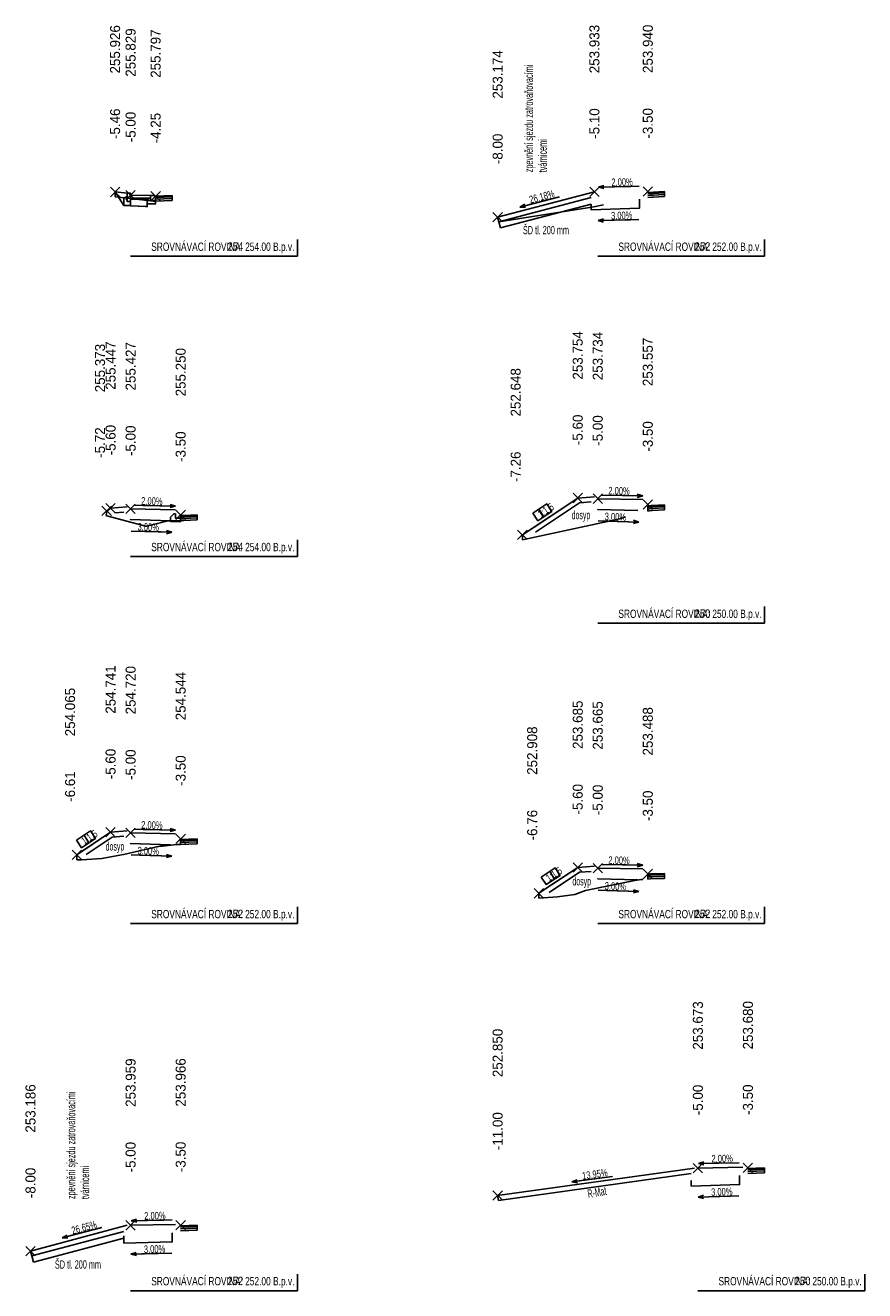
# Model space of a CAD drawing. Header units: millimetres. Extents: x -621311 to -621023, y -1175955 to -1175644.
# Tile 1 of 4: x -621311 to -621286, y -1175955 to -1175917. Entities that reach past the tile are written whole.
import ezdxf
from ezdxf.enums import TextEntityAlignment as Align

# ---------------------------------------------------------------- set-up
doc = ezdxf.new("R2010")
doc.units = ezdxf.units.MM
doc.linetypes.add('DASHED', pattern=[19.049999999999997, 12.7, -6.349999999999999])
for name, color, linetype in [('_PIS_obrubník', 2, 'Continuous'), ('_PIS_Popis', 4, 'Continuous'), ('_PIS_Původní teren', 252, 'DASHED'), ('_PIS_Srovnávací rovina popis', 2, 'Continuous'), ('_PIS_Těleso', 3, 'Continuous'), ('_PIS_Vozovka', 2, 'Continuous'), ('_PIS_Vozovkové souvrství', 6, 'Continuous'), ('PIS-descriptions', 4, 'Continuous')]:
    doc.layers.add(name, color=color, linetype=linetype)
doc.styles.add('ROMANS', font='wromans.shx')
doc.styles.add('STYLE1', font='wromans.shx', dxfattribs={"height": 1})
doc.styles.add('WROMANS', font='wromans.shx', dxfattribs={"height": 1.25})

# ---------------------------------------------------------------- blocks, each defined once
blk = doc.blocks.new('*U32')
for p, q in [((6.832124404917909e-14, 1.351496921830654e-15), (11.81848578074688, 3.149468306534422)), ((6.87e-14, 0), (9.403367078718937, 2.505871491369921)), ((6.87e-14, 0), (1.449692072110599, 0.8748340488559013)), ((6.832124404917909e-14, 1.351496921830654e-15), (1.449692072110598, 0.8748340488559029)), ((6.87e-14, 0), (1.692791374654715, -0.03740426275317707))]:
    blk.add_line(p, q)
at = {"style": 'ROMANS', "width": 0.75}
blk.add_attdef('2.00', text='', height=2.249999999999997, rotation=14.9875465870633, dxfattribs=at).set_placement((6.991058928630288, 1.41654405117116), align=Align.BOTTOM_CENTER)
blk = doc.blocks.new('*U34')
for p, q in [((6.87e-14, 0), (1.616311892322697, 0.5044577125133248)), ((6.87e-14, 1.4e-15), (1.616311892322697, 0.5044577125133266)), ((6.87e-14, 1.4e-15), (12.22848896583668, 0.2445697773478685)), ((6.87e-14, 0), (9.729585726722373, 0.1945917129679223)), ((6.87e-14, 0), (1.635189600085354, -0.4394276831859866))]:
    blk.add_line(p, q)
at = {"style": 'ROMANS', "width": 0.75}
blk.add_attdef('2.00', text='', height=2.249999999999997, rotation=1.211523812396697, dxfattribs=at).set_placement((7.127271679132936, -0.2889643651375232), align=Align.BOTTOM_CENTER)
blk = doc.blocks.new('*U35')
for p, q in [((-7.05e-14, 1.4e-15), (-12.22848896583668, 0.244569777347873)), ((-7.05e-14, 0), (-9.729585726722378, 0.1945917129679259)), ((-7.05e-14, 0), (-1.635189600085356, -0.4394276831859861)), ((-7.05e-14, 0), (-1.616311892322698, 0.5044577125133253)), ((-7.05e-14, 1.4e-15), (-1.616311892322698, 0.5044577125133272))]:
    blk.add_line(p, q)
at = {"style": 'ROMANS', "width": 0.75}
blk.add_attdef('2.00', text='', height=2.249999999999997, rotation=358.7884761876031, dxfattribs=at).set_placement((-7.12727167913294, -0.2889643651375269), align=Align.BOTTOM_CENTER)
blk = doc.blocks.new('*U37')
at = {"true_color": 0xffffff}
h = blk.add_hatch(dxfattribs=at)
h.set_pattern_fill('ANGLE', angle=32.54430651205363)
h.set_pattern_definition([(32.54430651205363, (1.078679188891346e-14, -3.695461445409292e-14), (-3.757592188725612, 5.88818528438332), [5.08, -1.905]), (122.5443065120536, (1.078679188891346e-14, -3.695461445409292e-14), (-5.88818528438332, -3.757592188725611), [5.08, -1.905])])
h.paths.add_polyline_path([(-0.5410827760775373, 4.039173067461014), (3.6191686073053, 6.812674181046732), (5.116859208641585, 4.56613843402), (0.9566078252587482, 1.792637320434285)])
at = {"layer": 'Defpoints'}
blk.add_line((6.869504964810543e-14, 0), (8.09712343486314, 5.398082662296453), dxfattribs=at)
blk.add_lwpolyline([(-0.5410827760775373, 4.039173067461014), (3.6191686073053, 6.812674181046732), (5.116859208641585, 4.56613843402), (0.9566078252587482, 1.792637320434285)], close=True, dxfattribs=at)
at = {"style": 'ROMANS', "width": 0.75}
blk.add_attdef('2.0', text='', height=2.25, rotation=33.75583033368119, dxfattribs=at).set_placement((4.303516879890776, 3.431658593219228), align=Align.BOTTOM_CENTER)
blk = doc.blocks.new('*U38')
at = {"layer": 'Defpoints'}
for p, q in [((-56.06371909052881, 17.84252843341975), (-53.23529196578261, 20.67095555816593)), ((-56.06371909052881, 20.67095555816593), (-53.23529196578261, 17.84252843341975)), ((-51.41421356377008, 16.8735249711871), (-48.58578643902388, 19.70195209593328)), ((-51.41421356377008, 19.70195209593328), (-48.58578643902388, 16.8735249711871)), ((-43.91421356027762, 16.55352496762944), (-41.08578643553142, 19.38195209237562)), ((-43.91421356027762, 19.38195209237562), (-41.08578643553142, 16.55352496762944)), ((0, 0), (3e-16, 5))]:
    blk.add_line(p, q, dxfattribs=at)
at = {"layer": 'Defpoints', "flags": 128}
blk.add_lwpolyline([(0, 3.1e-15), (-50, 6.1e-15)], dxfattribs=at)
at = {"layer": 'Defpoints', "style": 'ROMANS', "width": 0.85}
blk.add_attdef('ZÁKLAD', (-20.97734326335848, 1.681535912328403), '', height=2.5, dxfattribs=at)
at = {"layer": 'PIS-descriptions', "color": 2, "style": 'STYLE1'}
for tag, p in [('VY3', (-54.6495055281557, 69.25674199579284)), ('VY2', (-50.00000000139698, 68.28773853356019)), ('VY1', (-42.49999999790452, 67.96773853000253))]:
    blk.add_attdef(tag, text='', height=3, rotation=90, dxfattribs=at).set_placement(p, align=Align.MIDDLE_RIGHT)
at = {"layer": 'PIS-descriptions', "style": 'WROMANS'}
for tag, p in [('VZ3', (-54.6495055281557, 44.25674199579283)), ('VZ2', (-50.00000000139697, 43.28773853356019)), ('VZ1', (-42.49999999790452, 42.96773853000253))]:
    blk.add_attdef(tag, text='', height=3, rotation=90, dxfattribs=at).set_placement(p, align=Align.MIDDLE_RIGHT)
blk = doc.blocks.new('*U39')
at = {"layer": 'Defpoints'}
for p, q in [((-57.41421403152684, 13.05612423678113), (-54.58578690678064, 15.88455136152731)), ((-57.41421403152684, 15.88455136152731), (-54.58578690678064, 13.05612423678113)), ((-51.41421402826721, 12.85612423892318), (-48.58578690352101, 15.68455136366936)), ((-51.41421402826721, 15.68455136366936), (-48.58578690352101, 12.85612423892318)), ((-58.57539469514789, 12.31533499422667), (-55.74696757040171, 15.14376211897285)), ((-58.57539469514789, 15.14376211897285), (-55.74696757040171, 12.31533499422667)), ((-36.41421402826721, 11.08612423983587), (-33.58578690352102, 13.91455136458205)), ((-36.41421402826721, 13.91455136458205), (-33.58578690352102, 11.08612423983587)), ((0, 0), (3e-16, 5))]:
    blk.add_line(p, q, dxfattribs=at)
at = {"layer": 'Defpoints', "flags": 128}
blk.add_lwpolyline([(0, 3.1e-15), (-50, 6.1e-15)], dxfattribs=at)
at = {"layer": 'Defpoints', "style": 'ROMANS', "width": 0.85}
blk.add_attdef('ZÁKLAD', (-20.97734326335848, 1.681535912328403), '', height=2.5, dxfattribs=at)
at = {"layer": 'PIS-descriptions', "color": 2, "style": 'STYLE1'}
for tag, p in [('VY4', (-59.1611811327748, 63.72954855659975)), ('VY3', (-56.00000046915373, 64.47033779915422)), ('VY2', (-50.00000046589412, 64.27033780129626)), ('VY1', (-35.00000046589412, 62.50033780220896))]:
    blk.add_attdef(tag, text='', height=3, rotation=90, dxfattribs=at).set_placement(p, align=Align.MIDDLE_RIGHT)
at = {"layer": 'PIS-descriptions', "style": 'WROMANS'}
for tag, p in [('VZ4', (-59.1611811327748, 38.72954855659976)), ('VZ3', (-56.00000046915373, 39.47033779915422)), ('VZ2', (-50.0000004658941, 39.27033780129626)), ('VZ1', (-35.00000046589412, 37.50033780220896))]:
    blk.add_attdef(tag, text='', height=3, rotation=90, dxfattribs=at).set_placement(p, align=Align.MIDDLE_RIGHT)
blk = doc.blocks.new('*U40')
at = {"layer": 'Defpoints'}
for p, q in [((-57.41421356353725, 25.99192759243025), (-54.58578643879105, 28.82035471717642)), ((-57.41421356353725, 28.82035471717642), (-54.58578643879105, 25.99192759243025)), ((-51.41421396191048, 25.78917648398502), (-48.58578683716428, 28.6176036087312)), ((-51.41421396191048, 28.6176036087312), (-48.58578683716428, 25.78917648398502)), ((-36.41421396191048, 24.02192755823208), (-33.58578683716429, 26.85035468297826)), ((-36.41421396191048, 26.85035468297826), (-33.58578683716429, 24.02192755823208)), ((-67.55261684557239, 19.23299230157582), (-64.7241897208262, 22.061419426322)), ((-67.55261684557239, 22.061419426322), (-64.7241897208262, 19.23299230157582)), ((0, 0), (3e-16, 5))]:
    blk.add_line(p, q, dxfattribs=at)
at = {"layer": 'Defpoints', "flags": 128}
blk.add_lwpolyline([(0, 3.1e-15), (-50, 6.1e-15)], dxfattribs=at)
at = {"layer": 'Defpoints', "style": 'ROMANS', "width": 0.85}
blk.add_attdef('ZÁKLAD', (-20.97734326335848, 1.681535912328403), '', height=2.5, dxfattribs=at)
at = {"layer": 'PIS-descriptions', "color": 2, "style": 'STYLE1'}
for tag, p in [('VY3', (-56.00000000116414, 77.40614115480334)), ('VY2', (-50.00000039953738, 77.20339004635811)), ('VY1', (-35.00000039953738, 75.43614112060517)), ('VY4', (-68.1384032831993, 70.6472058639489))]:
    blk.add_attdef(tag, text='', height=3, rotation=90, dxfattribs=at).set_placement(p, align=Align.MIDDLE_RIGHT)
at = {"layer": 'PIS-descriptions', "style": 'WROMANS'}
for tag, p in [('VZ3', (-56.00000000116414, 52.40614115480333)), ('VZ2', (-50.00000039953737, 52.20339004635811)), ('VZ1', (-35.00000039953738, 50.43614112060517)), ('VZ4', (-68.1384032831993, 45.6472058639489))]:
    blk.add_attdef(tag, text='', height=3, rotation=90, dxfattribs=at).set_placement(p, align=Align.MIDDLE_RIGHT)
blk = doc.blocks.new('*U41')
at = {"layer": 'Defpoints'}
for p, q in [((-51.41414195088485, 18.17621786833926), (-48.58571482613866, 21.00464499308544)), ((-51.41414195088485, 21.00464499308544), (-48.58571482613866, 18.17621786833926)), ((-36.41421356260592, 18.24621595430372), (-33.58578643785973, 21.0746430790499)), ((-36.41421356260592, 21.0746430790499), (-33.58578643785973, 18.24621595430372)), ((-81.4142137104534, 10.44810603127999), (-78.58578658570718, 13.27653315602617)), ((-81.4142137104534, 13.27653315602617), (-78.58578658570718, 10.44810603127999)), ((0, 0), (3e-16, 5))]:
    blk.add_line(p, q, dxfattribs=at)
at = {"layer": 'Defpoints', "flags": 128}
blk.add_lwpolyline([(0, 3.1e-15), (-50, 6.1e-15)], dxfattribs=at)
at = {"layer": 'Defpoints', "style": 'ROMANS', "width": 0.85}
blk.add_attdef('ZÁKLAD', (-20.97734326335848, 1.681535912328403), '', height=2.5, dxfattribs=at)
at = {"layer": 'PIS-descriptions', "color": 2, "style": 'STYLE1'}
for tag, p in [('VY2', (-49.99992838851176, 69.59043143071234)), ('VY1', (-35.00000000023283, 69.66042951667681)), ('VY3', (-80.00000014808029, 61.86231959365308))]:
    blk.add_attdef(tag, text='', height=3, rotation=90, dxfattribs=at).set_placement(p, align=Align.MIDDLE_RIGHT)
at = {"layer": 'PIS-descriptions', "style": 'WROMANS'}
for tag, p in [('VZ2', (-49.99992838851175, 44.59043143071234)), ('VZ1', (-35.00000000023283, 44.66042951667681)), ('VZ3', (-80.00000014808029, 36.86231959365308))]:
    blk.add_attdef(tag, text='', height=3, rotation=90, dxfattribs=at).set_placement(p, align=Align.MIDDLE_RIGHT)
blk = doc.blocks.new('*U42')
at = {"layer": 'Defpoints'}
for p, q in [((-52.41421404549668, 17.91560093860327), (-49.58578692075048, 20.74402806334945)), ((-52.41421404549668, 20.74402806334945), (-49.58578692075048, 17.91560093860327)), ((-36.41421356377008, 17.98559902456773), (-33.58578643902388, 20.81402614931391)), ((-36.41421356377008, 20.81402614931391), (-33.58578643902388, 17.98559902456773)), ((-81.41421338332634, 10.32398123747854), (-78.58578625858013, 13.15240836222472)), ((-81.41421338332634, 13.15240836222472), (-78.58578625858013, 10.32398123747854)), ((0, 0), (3e-16, 5))]:
    blk.add_line(p, q, dxfattribs=at)
at = {"layer": 'Defpoints', "flags": 128}
blk.add_lwpolyline([(0, 3.1e-15), (-50, 6.1e-15)], dxfattribs=at)
at = {"layer": 'Defpoints', "style": 'ROMANS', "width": 0.85}
blk.add_attdef('ZÁKLAD', (-20.97734326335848, 1.681535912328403), '', height=2.5, dxfattribs=at)
at = {"layer": 'PIS-descriptions', "color": 2, "style": 'STYLE1'}
for tag, p in [('VY2', (-51.00000048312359, 69.32981450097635)), ('VY1', (-35.00000000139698, 69.39981258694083)), ('VY3', (-79.99999982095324, 61.73819479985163))]:
    blk.add_attdef(tag, text='', height=3, rotation=90, dxfattribs=at).set_placement(p, align=Align.MIDDLE_RIGHT)
at = {"layer": 'PIS-descriptions', "style": 'WROMANS'}
for tag, p in [('VZ2', (-51.00000048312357, 44.32981450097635)), ('VZ1', (-35.00000000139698, 44.39981258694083)), ('VZ3', (-79.99999982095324, 36.73819479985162))]:
    blk.add_attdef(tag, text='', height=3, rotation=90, dxfattribs=at).set_placement(p, align=Align.MIDDLE_RIGHT)
blk = doc.blocks.new('*U43')
at = {"layer": 'Defpoints'}
for p, q in [((-57.41421356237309, 36.12668123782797), (-54.58578643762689, 38.95510836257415)), ((-57.41421356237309, 38.95510836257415), (-54.58578643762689, 36.12668123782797)), ((-51.41421356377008, 35.9266812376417), (-48.58578643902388, 38.75510836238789)), ((-51.41421356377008, 38.75510836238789), (-48.58578643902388, 35.9266812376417)), ((-36.41421356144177, 34.15668123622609), (-33.58578643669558, 36.98510836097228)), ((-36.41421356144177, 36.98510836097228), (-33.58578643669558, 34.15668123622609)), ((-74.01284839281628, 25.06092467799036), (-71.1844212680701, 27.88935180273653)), ((-74.01284839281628, 27.88935180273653), (-71.1844212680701, 25.06092467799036)), ((0, 0), (3e-16, 5))]:
    blk.add_line(p, q, dxfattribs=at)
at = {"layer": 'Defpoints', "flags": 128}
blk.add_lwpolyline([(0, 3.1e-15), (-50, 6.1e-15)], dxfattribs=at)
at = {"layer": 'Defpoints', "style": 'ROMANS', "width": 0.85}
blk.add_attdef('ZÁKLAD', (-20.97734326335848, 1.681535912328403), '', height=2.5, dxfattribs=at)
at = {"layer": 'PIS-descriptions', "color": 2, "style": 'STYLE1'}
for tag, p in [('VY3', (-55.99999999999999, 87.54089480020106)), ('VY2', (-50.00000000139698, 87.3408948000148)), ('VY1', (-34.99999999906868, 85.57089479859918)), ('VY4', (-74.59863483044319, 76.47513824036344))]:
    blk.add_attdef(tag, text='', height=3, rotation=90, dxfattribs=at).set_placement(p, align=Align.MIDDLE_RIGHT)
at = {"layer": 'PIS-descriptions', "style": 'WROMANS'}
for tag, p in [('VZ3', (-55.99999999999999, 62.54089480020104)), ('VZ2', (-50.00000000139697, 62.34089480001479)), ('VZ1', (-34.99999999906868, 60.57089479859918)), ('VZ4', (-74.59863483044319, 51.47513824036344))]:
    blk.add_attdef(tag, text='', height=3, rotation=90, dxfattribs=at).set_placement(p, align=Align.MIDDLE_RIGHT)
blk = doc.blocks.new('*U44')
at = {"layer": 'Defpoints'}
for p, q in [((-57.41421356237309, 15.43124462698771), (-54.58578643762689, 18.25967175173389)), ((-57.41421356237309, 18.25967175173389), (-54.58578643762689, 15.43124462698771)), ((-51.41421356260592, 15.23124462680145), (-48.58578643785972, 18.05967175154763)), ((-51.41421356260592, 18.05967175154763), (-48.58578643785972, 15.23124462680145)), ((-36.41421356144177, 13.46124463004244), (-33.58578643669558, 16.28967175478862)), ((-36.41421356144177, 16.28967175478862), (-33.58578643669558, 13.46124463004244)), ((-69.05886870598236, 7.668141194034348), (-66.23044158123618, 10.49656831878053)), ((-69.05886870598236, 10.49656831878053), (-66.23044158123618, 7.668141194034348)), ((0, 0), (3e-16, 5))]:
    blk.add_line(p, q, dxfattribs=at)
at = {"layer": 'Defpoints', "flags": 128}
blk.add_lwpolyline([(0, 3.1e-15), (-50, 6.1e-15)], dxfattribs=at)
at = {"layer": 'Defpoints', "style": 'ROMANS', "width": 0.85}
blk.add_attdef('ZÁKLAD', (-20.97734326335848, 1.681535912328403), '', height=2.5, dxfattribs=at)
at = {"layer": 'PIS-descriptions', "color": 2, "style": 'STYLE1'}
for tag, p in [('VY3', (-55.99999999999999, 66.8454581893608)), ('VY2', (-50.00000000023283, 66.64545818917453)), ('VY1', (-34.99999999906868, 64.87545819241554)), ('VY4', (-69.64465514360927, 59.08235475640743))]:
    blk.add_attdef(tag, text='', height=3, rotation=90, dxfattribs=at).set_placement(p, align=Align.MIDDLE_RIGHT)
at = {"layer": 'PIS-descriptions', "style": 'WROMANS'}
for tag, p in [('VZ3', (-55.99999999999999, 41.84545818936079)), ('VZ2', (-50.00000000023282, 41.64545818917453)), ('VZ1', (-34.99999999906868, 39.87545819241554)), ('VZ4', (-69.64465514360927, 34.08235475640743))]:
    blk.add_attdef(tag, text='', height=3, rotation=90, dxfattribs=at).set_placement(p, align=Align.MIDDLE_RIGHT)
blk = doc.blocks.new('*U45')
at = {"layer": 'Defpoints'}
for p, q in [((-51.41421363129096, 35.31476198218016), (-48.58578650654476, 38.14318910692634)), ((-51.41421363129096, 38.14318910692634), (-48.58578650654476, 35.31476198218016)), ((-36.41421363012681, 35.38476055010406), (-33.58578650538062, 38.21318767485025)), ((-36.41421363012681, 38.21318767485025), (-33.58578650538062, 35.38476055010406)), ((-111.414213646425, 27.08243931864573), (-108.5857865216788, 29.91086644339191)), ((-111.414213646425, 29.91086644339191), (-108.5857865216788, 27.08243931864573)), ((0, 0), (3e-16, 5))]:
    blk.add_line(p, q, dxfattribs=at)
at = {"layer": 'Defpoints', "flags": 128}
blk.add_lwpolyline([(0, 3.1e-15), (-50, 6.1e-15)], dxfattribs=at)
at = {"layer": 'Defpoints', "style": 'ROMANS', "width": 0.85}
blk.add_attdef('ZÁKLAD', (-20.97734326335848, 1.681535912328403), '', height=2.5, dxfattribs=at)
at = {"layer": 'PIS-descriptions', "color": 2, "style": 'STYLE1'}
for tag, p in [('VY2', (-50.00000006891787, 86.72897554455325)), ('VY1', (-35.00000006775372, 86.79897411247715)), ('VY3', (-110.0000000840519, 78.49665288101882))]:
    blk.add_attdef(tag, text='', height=3, rotation=90, dxfattribs=at).set_placement(p, align=Align.MIDDLE_RIGHT)
at = {"layer": 'PIS-descriptions', "style": 'WROMANS'}
for tag, p in [('VZ2', (-50.00000006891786, 61.72897554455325)), ('VZ1', (-35.00000006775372, 61.79897411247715)), ('VZ3', (-110.0000000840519, 53.49665288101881))]:
    blk.add_attdef(tag, text='', height=3, rotation=90, dxfattribs=at).set_placement(p, align=Align.MIDDLE_RIGHT)
blk = doc.blocks.new('*U48')
for p, q in [((6.848825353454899e-14, 1.387502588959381e-15), (12.11358394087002, 1.690219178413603)), ((6.87e-14, 0), (9.63816165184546, 1.344821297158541)), ((6.87e-14, 0), (1.545242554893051, 0.6922190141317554)), ((6.848825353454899e-14, 1.387502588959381e-15), (1.545242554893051, 0.692219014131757)), ((6.87e-14, 0), (1.675706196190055, -0.2427971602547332))]:
    blk.add_line(p, q)
at = {"style": 'ROMANS', "width": 0.75}
blk.add_attdef('2.00', text='', height=2.249999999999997, rotation=8.009008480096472, dxfattribs=at).set_placement((7.111373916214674, 0.5566534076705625), align=Align.BOTTOM_CENTER)
blk = doc.blocks.new('*U33')
for p, q in [((6.87e-14, 0), (1.611189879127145, 0.5205851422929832)), ((6.87e-14, 1.4e-15), (1.611189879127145, 0.5205851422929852)), ((6.87e-14, 1.4e-15), (12.22543421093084, 0.3667630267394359)), ((6.87e-14, 0), (9.727155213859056, 0.29181465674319)), ((6.87e-14, 0), (1.639499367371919, -0.4230644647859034))]:
    blk.add_line(p, q)
at = {"style": 'ROMANS', "width": 0.75}
blk.add_attdef('2.00', text='', height=2.249999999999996, rotation=1.784118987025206, dxfattribs=at).set_placement((7.129803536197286, -0.2177235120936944), align=Align.BOTTOM_CENTER)
blk = doc.blocks.new('*U67')
for p, q in [((-7.05347283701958e-14, 1.400000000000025e-15), (-12.22543421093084, 0.3667630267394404)), ((-7.05347283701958e-14, 2.520916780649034e-29), (-9.727155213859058, 0.2918146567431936)), ((-7.05347283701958e-14, 2.520916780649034e-29), (-1.639499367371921, -0.4230644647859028)), ((-7.05347283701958e-14, 2.520916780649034e-29), (-1.611189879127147, 0.5205851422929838)), ((-7.05347283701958e-14, 1.400000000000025e-15), (-1.611189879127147, 0.5205851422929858))]:
    blk.add_line(p, q)
at = {"style": 'ROMANS', "width": 0.75}
blk.add_attdef('2.00', text='', height=2.249999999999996, rotation=358.2158810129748, dxfattribs=at).set_placement((-7.129803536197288, -0.2177235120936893), align=Align.BOTTOM_CENTER)
blk = doc.blocks.new('*U69')
for p, q in [((6.832719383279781e-14, 1.353150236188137e-15), (11.8322279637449, 3.0974405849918)), ((6.87e-14, 0), (9.414301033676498, 2.46447568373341)), ((6.87e-14, 0), (1.453527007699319, 0.8684474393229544)), ((6.832719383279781e-14, 1.353150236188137e-15), (1.453527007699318, 0.868447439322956)), ((6.87e-14, 0), (1.692610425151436, -0.04485159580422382))]:
    blk.add_line(p, q)
at = {"style": 'ROMANS', "width": 0.75}
blk.add_attdef('2.00', text='', height=2.249999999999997, rotation=14.73546421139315, dxfattribs=at).set_placement((6.997223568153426, 1.385772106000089), align=Align.BOTTOM_CENTER)

msp = doc.modelspace()

# ---------------------------------------------------------------- linework, layer by layer
at = {"layer": '_PIS_obrubník', "flags": 128}
msp.add_lwpolyline([(-621307.6570892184, -1175922.473504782), (-621307.6570892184, -1175922.323504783), (-621307.5270892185, -1175922.323504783), (-621307.5070892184, -1175922.343504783), (-621307.5070892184, -1175922.473504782), (-621307.6570834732, -1175922.473504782)], dxfattribs=at)
msp.add_lwpolyline([(-621307.6570892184, -1175922.473504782), (-621307.6570892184, -1175922.323504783), (-621307.5270892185, -1175922.323504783), (-621307.5070892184, -1175922.343504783), (-621307.5070892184, -1175922.473504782), (-621307.6570834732, -1175922.473504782)], dxfattribs=at)
for points in [[(-621308.2570892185, -1175922.501504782), (-621308.2570892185, -1175922.621504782), (-621308.4570892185, -1175922.621504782), (-621308.4570892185, -1175922.401504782), (-621308.3570892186, -1175922.351504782), (-621308.3570892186, -1175922.501504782), (-621308.2570892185, -1175922.501504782)], [(-621308.2570892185, -1175922.501504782), (-621308.2570892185, -1175922.621504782), (-621308.4570892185, -1175922.621504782), (-621308.4570892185, -1175922.401504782), (-621308.3570892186, -1175922.351504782), (-621308.3570892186, -1175922.501504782), (-621308.2570892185, -1175922.501504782)], [(-621307.6570892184, -1175922.373504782), (-621307.7570892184, -1175922.473504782), (-621307.7570892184, -1175922.573504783), (-621307.5070892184, -1175922.573504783), (-621307.5070892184, -1175922.473504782), (-621307.6570892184, -1175922.473504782), (-621307.6570892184, -1175922.373504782)]]:
    msp.add_lwpolyline(points, close=True, dxfattribs=at)
at = {"layer": '_PIS_obrubník'}
msp.add_3dface([(-621308.3570892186, -1175922.251504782), (-621308.2570892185, -1175922.251504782), (-621308.2570892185, -1175922.501504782), (-621308.3570892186, -1175922.501504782)], dxfattribs=at)
msp.add_3dface([(-621308.3570892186, -1175922.251504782), (-621308.2570892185, -1175922.251504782), (-621308.2570892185, -1175922.501504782), (-621308.3570892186, -1175922.501504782)], dxfattribs=at)
at = {"layer": '_PIS_Původní teren', "ltscale": 0.25, "flags": 128}
for points in [[(-621308.7220397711, -1175922.214604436), (-621308.7220397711, -1175922.364604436), (-621307.6626057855, -1175922.485172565), (-621307.5070892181, -1175922.499429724), (-621307.5070892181, -1175922.445631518)], [(-621307.5070892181, -1175922.499429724), (-621307.5070892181, -1175922.343504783)], [(-621297.2203405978, -1175923.10683909), (-621294.3715723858, -1175922.657021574), (-621292.8533327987, -1175922.381798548), (-621292.7570892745, -1175922.37738246)], [(-621308.969653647, -1175931.768287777), (-621308.9939237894, -1175931.913870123)], [(-621296.5169527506, -1175932.642764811), (-621296.1391578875, -1175932.562858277), (-621293.5911917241, -1175932.006406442), (-621293.2748091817, -1175931.892854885), (-621292.7570892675, -1175931.782565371)], [(-621292.7570892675, -1175931.633189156), (-621292.7570892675, -1175931.782565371)], [(-621308.9939237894, -1175931.913870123), (-621308.9732073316, -1175931.91732378), (-621307.8075266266, -1175932.233534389), (-621307.7689757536, -1175932.228323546), (-621307.1335022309, -1175932.06809461), (-621307.0513532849, -1175932.06870137), (-621306.7570892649, -1175932.06244695)], [(-621306.7570892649, -1175931.912446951), (-621306.7570892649, -1175932.06244695)], [(-621296.5169527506, -1175932.492764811), (-621296.5169527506, -1175932.642764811)], [(-621306.7570892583, -1175941.618575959), (-621306.7570892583, -1175941.768575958)], [(-621309.8709295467, -1175942.225558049), (-621309.7222810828, -1175942.226888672), (-621309.119586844, -1175942.188390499), (-621308.4227566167, -1175942.055496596), (-621307.3925738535, -1175941.823425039), (-621307.2974804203, -1175941.814185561), (-621306.8727572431, -1175941.772861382), (-621306.7570892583, -1175941.768575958)], [(-621309.8709295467, -1175942.075558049), (-621309.8709295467, -1175942.225558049)], [(-621296.0215547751, -1175943.38204316), (-621295.4585836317, -1175943.334556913), (-621294.9420213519, -1175943.272531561), (-621294.6233943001, -1175943.150959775), (-621293.1462387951, -1175942.849163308), (-621292.9545690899, -1175942.819301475), (-621292.7570892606, -1175942.804436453)], [(-621292.7570892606, -1175942.654436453), (-621292.7570892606, -1175942.804436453)], [(-621296.0215547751, -1175943.23204316), (-621296.0215547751, -1175943.38204316)]]:
    msp.add_lwpolyline(points, dxfattribs=at)
at = {"layer": '_PIS_Těleso'}
for points in [[(-621308.4570892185, -1175922.621504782), (-621308.7220397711, -1175922.214604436)], [(-621308.2570892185, -1175922.621504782), (-621308.2570892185, -1175922.631504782), (-621307.7570892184, -1175922.654838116)], [(-621307.7570892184, -1175922.654838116), (-621307.7570892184, -1175922.574171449)], [(-621294.4570893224, -1175922.383475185), (-621297.2203405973, -1175923.106839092)], [(-621294.4570893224, -1175922.583475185), (-621297.1713423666, -1175923.294012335)], [(-621294.4570893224, -1175922.577297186), (-621294.4570893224, -1175922.745797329), (-621293.0070893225, -1175922.702297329), (-621293.0070893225, -1175922.430297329)], [(-621297.2570892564, -1175922.966459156), (-621297.2203405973, -1175923.106839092)], [(-621297.2203405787, -1175923.106839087), (-621297.1713423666, -1175923.294012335)], [(-621308.4570892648, -1175931.81172409), (-621308.7292624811, -1175931.833497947)], [(-621294.4570892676, -1175931.50466839), (-621294.8062966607, -1175931.532604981), (-621296.1205959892, -1175932.408804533)], [(-621294.2570892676, -1175931.716189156), (-621294.2570892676, -1175931.726189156), (-621293.0570892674, -1175931.762189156)], [(-621308.2570892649, -1175932.023244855), (-621308.2570892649, -1175932.033244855), (-621307.0570892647, -1175932.069244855)], [(-621308.4570892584, -1175941.518143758), (-621308.8062966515, -1175941.546080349), (-621309.5898170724, -1175942.068427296)], [(-621308.2570892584, -1175941.729664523), (-621308.2570892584, -1175941.739664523), (-621307.0570892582, -1175941.775664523)], [(-621294.4570892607, -1175942.574212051), (-621294.8062966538, -1175942.602148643), (-621295.7119683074, -1175943.205929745)], [(-621294.2570892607, -1175942.785732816), (-621294.2570892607, -1175942.795732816), (-621293.0570892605, -1175942.831732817)], [(-621291.4570892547, -1175951.632787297), (-621297.2350292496, -1175952.438982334)], [(-621290.007089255, -1175951.690381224), (-621290.0070892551, -1175951.962381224), (-621291.4570892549, -1175952.005881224)], [(-621291.4570892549, -1175952.005881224), (-621291.4570892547, -1175951.837381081)], [(-621297.2570892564, -1175952.290613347), (-621297.2350292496, -1175952.438982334)], [(-621308.4570892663, -1175953.363118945), (-621311.2159620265, -1175954.098298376)], [(-621307.0070892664, -1175953.404235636), (-621307.0070892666, -1175953.676235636), (-621308.4570892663, -1175953.719735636)], [(-621308.4570892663, -1175953.563118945), (-621311.1662000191, -1175954.285037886)], [(-621308.4570892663, -1175953.719735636), (-621308.4570892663, -1175953.492625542)], [(-621311.2570892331, -1175953.954046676), (-621311.2159620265, -1175954.098298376)], [(-621311.2159620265, -1175954.098298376), (-621311.1662000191, -1175954.285037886)]]:
    msp.add_lwpolyline(points, dxfattribs=at)
at = {"layer": '_PIS_Vozovka'}
for points in [[(-621308.7220397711, -1175922.214604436), (-621308.3570892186, -1175922.251504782)], [(-621308.2570892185, -1175922.311504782), (-621307.657089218, -1175922.323504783)], [(-621308.2570892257, -1175922.311504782), (-621307.6570892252, -1175922.323504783)], [(-621294.3570893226, -1175922.207297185), (-621297.2570892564, -1175922.966459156)], [(-621294.3570892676, -1175931.346189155), (-621294.8570892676, -1175931.386189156), (-621296.5169527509, -1175932.492764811)], [(-621294.2570892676, -1175931.406189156), (-621292.9070892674, -1175931.433189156)], [(-621308.3570892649, -1175931.653244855), (-621308.8570892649, -1175931.693244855), (-621308.9696536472, -1175931.768287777)], [(-621308.2570892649, -1175931.713244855), (-621306.9070892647, -1175931.740244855)], [(-621308.3570892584, -1175941.359664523), (-621308.8570892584, -1175941.399664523), (-621309.8709295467, -1175942.075558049)], [(-621308.2570892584, -1175941.419664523), (-621306.9070892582, -1175941.446664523)], [(-621294.3570892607, -1175942.415732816), (-621294.8570892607, -1175942.455732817), (-621296.0215547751, -1175943.23204316)], [(-621294.2570892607, -1175942.475732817), (-621292.9070892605, -1175942.502732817)], [(-621291.357089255, -1175951.467381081), (-621297.2570892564, -1175952.290613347)], [(-621291.257089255, -1175951.467381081), (-621289.9070892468, -1175951.440381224)], [(-621308.3570892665, -1175953.181235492), (-621311.2570892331, -1175953.954046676)], [(-621308.2570892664, -1175953.181235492), (-621306.9070892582, -1175953.154235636)]]:
    msp.add_lwpolyline(points, dxfattribs=at)
at = {"layer": '_PIS_Vozovkové souvrství', "flags": 128}
for points in [[(-621307.5070892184, -1175922.343504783), (-621307.0070892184, -1175922.321589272)], [(-621307.0070892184, -1175922.321589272), (-621307.0070892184, -1175922.471589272)], [(-621292.7570892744, -1175922.22738246), (-621292.2570892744, -1175922.204440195)], [(-621292.7570892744, -1175922.26738246), (-621292.2570892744, -1175922.244440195)], [(-621292.7570892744, -1175922.31738246), (-621292.2570892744, -1175922.294440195)], [(-621292.2570892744, -1175922.204440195), (-621292.2570892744, -1175922.354440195)], [(-621307.5070892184, -1175922.383504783), (-621307.0070892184, -1175922.361589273)], [(-621307.5070892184, -1175922.433504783), (-621307.0070892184, -1175922.411589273)], [(-621307.5070892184, -1175922.493504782), (-621307.0070892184, -1175922.471589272)], [(-621292.7570892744, -1175922.37738246), (-621292.2570892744, -1175922.354440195)], [(-621292.7570892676, -1175931.632565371), (-621292.6552110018, -1175931.610862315), (-621292.6256896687, -1175931.606116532), (-621292.2570892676, -1175931.594234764)], [(-621292.7570892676, -1175931.672565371), (-621292.6552110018, -1175931.650862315), (-621292.6256896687, -1175931.646116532), (-621292.2570892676, -1175931.634234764)], [(-621292.7570892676, -1175931.722565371), (-621292.6552110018, -1175931.700862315), (-621292.6256896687, -1175931.696116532), (-621292.2570892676, -1175931.684234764)], [(-621292.7570892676, -1175931.782565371), (-621292.6552110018, -1175931.760862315), (-621292.6256896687, -1175931.756116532), (-621292.2570892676, -1175931.744234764)], [(-621292.2570892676, -1175931.594234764), (-621292.2570892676, -1175931.744234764)], [(-621306.757089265, -1175931.912446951), (-621306.6588350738, -1175931.910358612), (-621306.257089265, -1175931.894589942)], [(-621306.757089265, -1175931.952446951), (-621306.6588350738, -1175931.950358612), (-621306.257089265, -1175931.934589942)], [(-621306.757089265, -1175932.002446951), (-621306.6588350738, -1175932.000358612), (-621306.257089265, -1175931.984589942)], [(-621306.757089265, -1175932.06244695), (-621306.6588350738, -1175932.060358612), (-621306.257089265, -1175932.044589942)], [(-621306.257089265, -1175931.894589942), (-621306.257089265, -1175932.044589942)], [(-621306.7570892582, -1175941.618575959), (-621306.2570892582, -1175941.600051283)], [(-621306.7570892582, -1175941.658575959), (-621306.2570892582, -1175941.640051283)], [(-621306.2570892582, -1175941.600051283), (-621306.2570892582, -1175941.750051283)], [(-621306.7570892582, -1175941.708575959), (-621306.2570892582, -1175941.690051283)], [(-621306.7570892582, -1175941.768575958), (-621306.2570892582, -1175941.750051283)], [(-621292.7570892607, -1175942.654436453), (-621292.6762238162, -1175942.648349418), (-621292.2570892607, -1175942.636032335)], [(-621292.7570892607, -1175942.694436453), (-621292.6762238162, -1175942.688349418), (-621292.2570892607, -1175942.676032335)], [(-621292.7570892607, -1175942.744436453), (-621292.6762238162, -1175942.738349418), (-621292.2570892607, -1175942.726032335)], [(-621292.7570892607, -1175942.804436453), (-621292.6762238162, -1175942.798349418), (-621292.2570892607, -1175942.786032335)], [(-621292.2570892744, -1175942.636032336), (-621292.2570892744, -1175942.786032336)], [(-621289.7570892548, -1175951.474976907), (-621289.2570892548, -1175951.460013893)], [(-621289.7570892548, -1175951.514976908), (-621289.2570892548, -1175951.500013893)], [(-621289.2570892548, -1175951.460013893), (-621289.2570892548, -1175951.610013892)], [(-621289.7570892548, -1175951.564976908), (-621289.2570892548, -1175951.550013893)], [(-621289.7570892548, -1175951.624976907), (-621289.2570892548, -1175951.610013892)], [(-621306.7570892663, -1175953.196878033), (-621306.2570892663, -1175953.173935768)], [(-621306.7570892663, -1175953.236878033), (-621306.2570892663, -1175953.213935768)], [(-621306.7570892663, -1175953.286878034), (-621306.2570892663, -1175953.263935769)], [(-621306.7570892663, -1175953.346878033), (-621306.2570892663, -1175953.323935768)], [(-621306.2570892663, -1175953.173935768), (-621306.2570892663, -1175953.323935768)]]:
    msp.add_lwpolyline(points, dxfattribs=at)
at = {"layer": '_PIS_Vozovkové souvrství'}
msp.add_lwpolyline([(-621308.2570892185, -1175922.391504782), (-621307.6865009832, -1175922.402916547)], dxfattribs=at)
at = {"layer": '_PIS_Vozovkové souvrství', "flags": 128}
for points in [[(-621308.2570892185, -1175922.431504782), (-621307.7257166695, -1175922.442132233), (-621307.7570892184, -1175922.473504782), (-621307.7570892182, -1175922.493504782), (-621307.7570892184, -1175922.654838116), (-621307.8070892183, -1175922.652504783), (-621308.2570892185, -1175922.631504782), (-621308.2570892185, -1175922.431504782)], [(-621306.907089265, -1175931.860244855), (-621306.9570892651, -1175931.860244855), (-621307.0570892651, -1175931.960244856), (-621307.0570892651, -1175932.090244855), (-621306.7570892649, -1175932.090244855), (-621306.7570892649, -1175931.990244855), (-621306.907089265, -1175931.990244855), (-621306.907089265, -1175931.860244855)]]:
    msp.add_lwpolyline(points, close=True, dxfattribs=at)
at = {"layer": '_PIS_Vozovkové souvrství'}
msp.add_3dface([(-621308.2570892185, -1175922.311504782), (-621307.6570892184, -1175922.323504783), (-621307.6570892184, -1175922.403504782), (-621308.2570892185, -1175922.391504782)], dxfattribs=at)

# ---------------------------------------------------------------- block references
at = {"xscale": 0.1, "yscale": 0.1, "zscale": 0.1}
for name, p, values in [('*U38', (-621303.2570892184, -1175924.140278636), {'VZ1': '-4.25', 'VY1': '255.797', 'ZÁKLAD': '254', 'VY2': '255.829', 'VY3': '255.926', 'VZ2': '-5.00', 'VZ3': '-5.46'}), ('*U42', (-621289.2570892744, -1175924.140278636), {'VZ1': '-3.50', 'VY1': '253.940', 'ZÁKLAD': '252', 'VY2': '253.933', 'VY3': '253.174', 'VZ2': '-5.10', 'VZ3': '-8.00'}), ('*U43', (-621289.2570892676, -1175935.140278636), {'VZ1': '-3.50', 'VY1': '253.557', 'ZÁKLAD': '250', 'VY2': '253.734', 'VY3': '253.754', 'VY4': '252.648', 'VZ2': '-5.00', 'VZ3': '-5.60', 'VZ4': '-7.26'}), ('*U39', (-621303.2570892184, -1175933.140278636), {'VZ1': '-3.50', 'VY1': '255.250', 'ZÁKLAD': '254', 'VY2': '255.427', 'VY3': '255.447', 'VY4': '255.373', 'VZ2': '-5.00', 'VZ3': '-5.60', 'VZ4': '-5.72'}), ('*U40', (-621303.2570892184, -1175944.140278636), {'VZ1': '-3.50', 'VY1': '254.544', 'ZÁKLAD': '252', 'VY2': '254.720', 'VY3': '254.741', 'VY4': '254.065', 'VZ2': '-5.00', 'VZ3': '-5.60', 'VZ4': '-6.61'}), ('*U44', (-621289.2570892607, -1175944.140278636), {'VZ1': '-3.50', 'VY1': '253.488', 'ZÁKLAD': '252', 'VY2': '253.665', 'VY3': '253.685', 'VY4': '252.908', 'VZ2': '-5.00', 'VZ3': '-5.60', 'VZ4': '-6.76'}), ('*U45', (-621286.257089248, -1175955.140278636), {'VZ1': '-3.50', 'VY1': '253.680', 'ZÁKLAD': '250', 'VY2': '253.673', 'VY3': '252.850', 'VZ2': '-5.00', 'VZ3': '-11.00'}), ('*U41', (-621303.2570892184, -1175955.140278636), {'VZ1': '-3.50', 'VY1': '253.966', 'ZÁKLAD': '252', 'VY2': '253.959', 'VY3': '253.186', 'VZ2': '-5.00', 'VZ3': '-8.00'})]:
    msp.add_blockref(name, p, dxfattribs=at).add_auto_attribs(values)
at = {"layer": 'PIS-descriptions'}
ref = msp.add_blockref('*U35', (-621294.2370657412, -1175922.069601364), dxfattribs=dict(at, xscale=-0.1, yscale=0.1, zscale=0.1))
ref.add_attrib('2.00', '2.00%', dxfattribs={"layer": '0', "height": 0.225, "rotation": 1.211523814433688, "style": 'ROMANS', "width": 0.75}).set_placement((-621293.5243385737, -1175922.0984978), align=Align.BOTTOM_CENTER)
at = {"layer": 'PIS-descriptions', "xscale": 0.1, "yscale": 0.1, "zscale": 0.1}
for name, p, values in [('*U69', (-621296.5875933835, -1175922.665537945), {'2.00': '26.18%'}), ('*U37', (-621309.8230311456, -1175942.043625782), {'2.0': '1:1.5'}), ('*U37', (-621295.8983437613, -1175943.149902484), {'2.0': '1:1.5'}), ('*U48', (-621295.0310230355, -1175951.882868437), {'2.00': '13.95%'}), ('*U32', (-621310.305491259, -1175953.560471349), {'2.00': '26.65%'})]:
    msp.add_blockref(name, p, dxfattribs=at).add_auto_attribs(values)
at = {"layer": 'PIS-descriptions'}
ref = msp.add_blockref('*U67', (-621294.2468859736, -1175923.074045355), dxfattribs=dict(at, xscale=-0.1, yscale=0.1, zscale=0.1))
ref.add_attrib('2.00', '3.00%', dxfattribs={"layer": '0', "height": 0.225, "rotation": 1.78411898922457, "style": 'ROMANS', "width": 0.75}).set_placement((-621293.5339056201, -1175923.095817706), align=Align.BOTTOM_CENTER)
ref = msp.add_blockref('*U34', (-621292.9101933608, -1175931.322493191), dxfattribs=dict(at, xscale=-0.1, yscale=0.1, zscale=0.1))
ref.add_attrib('2.00', '2.00%', dxfattribs={"layer": '0', "height": 0.225, "rotation": 358.7884761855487, "style": 'ROMANS', "width": 0.75}).set_placement((-621293.6229205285, -1175931.351389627), align=Align.BOTTOM_CENTER)
ref = msp.add_blockref('*U34', (-621306.9101933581, -1175931.629548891), dxfattribs=dict(at, xscale=-0.1, yscale=0.1, zscale=0.1))
ref.add_attrib('2.00', '2.00%', dxfattribs={"layer": '0', "height": 0.225, "rotation": 358.7884761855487, "style": 'ROMANS', "width": 0.75}).set_placement((-621307.6229205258, -1175931.658445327), align=Align.BOTTOM_CENTER)
at = {"layer": 'PIS-descriptions', "xscale": 0.1, "yscale": 0.1, "zscale": 0.1, "rotation": 359.9999981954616}
msp.add_blockref('*U37', (-621296.1460427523, -1175932.245491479), dxfattribs=at).add_auto_attribs({'2.0': '1:1.5'})
at = {"layer": 'PIS-descriptions'}
ref = msp.add_blockref('*U33', (-621307.0208863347, -1175932.413023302), dxfattribs=dict(at, xscale=-0.1, yscale=0.1, zscale=0.1))
ref.add_attrib('2.00', '3.00%', dxfattribs={"layer": '0', "height": 0.225, "rotation": 358.2158810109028, "style": 'ROMANS', "width": 0.75}).set_placement((-621307.7338666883, -1175932.434795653), align=Align.BOTTOM_CENTER)
ref = msp.add_blockref('*U33', (-621293.0208863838, -1175932.105967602), dxfattribs=dict(at, xscale=-0.1, yscale=0.1, zscale=0.1))
ref.add_attrib('2.00', '3.00%', dxfattribs={"layer": '0', "height": 0.225, "rotation": 358.2158810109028, "style": 'ROMANS', "width": 0.75}).set_placement((-621293.7338667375, -1175932.127739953), align=Align.BOTTOM_CENTER)
ref = msp.add_blockref('*U34', (-621306.9101933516, -1175941.335968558), dxfattribs=dict(at, xscale=-0.1, yscale=0.1, zscale=0.1))
ref.add_attrib('2.00', '2.00%', dxfattribs={"layer": '0', "height": 0.225, "rotation": 358.7884761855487, "style": 'ROMANS', "width": 0.75}).set_placement((-621307.6229205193, -1175941.364864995), align=Align.BOTTOM_CENTER)
ref = msp.add_blockref('*U33', (-621307.0208863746, -1175942.11944297), dxfattribs=dict(at, xscale=-0.1, yscale=0.1, zscale=0.1))
ref.add_attrib('2.00', '3.00%', dxfattribs={"layer": '0', "height": 0.225, "rotation": 358.2158810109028, "style": 'ROMANS', "width": 0.75}).set_placement((-621307.7338667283, -1175942.141215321), align=Align.BOTTOM_CENTER)
ref = msp.add_blockref('*U34', (-621292.9101933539, -1175942.392036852), dxfattribs=dict(at, xscale=-0.1, yscale=0.1, zscale=0.1))
ref.add_attrib('2.00', '2.00%', dxfattribs={"layer": '0', "height": 0.225, "rotation": 358.7884761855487, "style": 'ROMANS', "width": 0.75}).set_placement((-621293.6229205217, -1175942.420933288), align=Align.BOTTOM_CENTER)
ref = msp.add_blockref('*U33', (-621293.020886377, -1175943.175511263), dxfattribs=dict(at, xscale=-0.1, yscale=0.1, zscale=0.1))
ref.add_attrib('2.00', '3.00%', dxfattribs={"layer": '0', "height": 0.225, "rotation": 358.2158810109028, "style": 'ROMANS', "width": 0.75}).set_placement((-621293.7338667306, -1175943.197283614), align=Align.BOTTOM_CENTER)
ref = msp.add_blockref('*U35', (-621291.2370656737, -1175951.329685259), dxfattribs=dict(at, xscale=-0.1, yscale=0.1, zscale=0.1))
ref.add_attrib('2.00', '2.00%', dxfattribs={"layer": '0', "height": 0.225, "rotation": 1.211523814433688, "style": 'ROMANS', "width": 0.75}).set_placement((-621290.5243385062, -1175951.358581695), align=Align.BOTTOM_CENTER)
ref = msp.add_blockref('*U67', (-621291.2468859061, -1175952.33412925), dxfattribs=dict(at, xscale=-0.1, yscale=0.1, zscale=0.1))
ref.add_attrib('2.00', '3.00%', dxfattribs={"layer": '0', "height": 0.225, "rotation": 1.78411898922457, "style": 'ROMANS', "width": 0.75}).set_placement((-621290.5339055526, -1175952.355901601), align=Align.BOTTOM_CENTER)
ref = msp.add_blockref('*U35', (-621308.2370656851, -1175953.043539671), dxfattribs=dict(at, xscale=-0.1, yscale=0.1, zscale=0.1))
ref.add_attrib('2.00', '2.00%', dxfattribs={"layer": '0', "height": 0.225, "rotation": 1.211523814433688, "style": 'ROMANS', "width": 0.75}).set_placement((-621307.5243385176, -1175953.072436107), align=Align.BOTTOM_CENTER)
ref = msp.add_blockref('*U67', (-621308.2468859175, -1175954.047983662), dxfattribs=dict(at, xscale=-0.1, yscale=0.1, zscale=0.1))
ref.add_attrib('2.00', '3.00%', dxfattribs={"layer": '0', "height": 0.225, "rotation": 1.78411898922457, "style": 'ROMANS', "width": 0.75}).set_placement((-621307.533905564, -1175954.069756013), align=Align.BOTTOM_CENTER)

# ---------------------------------------------------------------- texts
at = {"layer": '_PIS_Popis', "char_height": 0.25, "attachment_point": 1, "style": 'ROMANS'}
for s, insert, width, rotation in [('\\A1;\\pt5.25,6,9.5;{\\W0.6;zpevnění sjezdu zatrovaňovacími tvárnicemi}', (-621296.4477422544, -1175921.62502208), 3.308656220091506, 90), ('\\A1;\\pt5.25,6,9.5;{\\W0.6;zpevnění sjezdu zatrovaňovacími tvárnicemi}', (-621310.1656401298, -1175952.3942949), 3.308656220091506, 90), ('\\A1;\\pt5.25,6,9.5;{\\W0.5;R-Mat}', (-621294.5828793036, -1175952.116853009), 0.5154094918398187, 10.000000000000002)]:
    msp.add_mtext(s, dxfattribs=dict(at, insert=insert, width=width, rotation=rotation))
for s, insert, width in [('\\A1;\\pt5.25,6,9.5;{\\W0.6;ŠD tl. 200 mm}', (-621296.4995373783, -1175923.232656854), 1.796874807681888), ('\\A1;\\pt5.25,6,9.5;{\\W0.5;dosyp}', (-621295.0386639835, -1175931.771444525), 0.5154094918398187), ('\\A1;\\pt5.25,6,9.5;{\\W0.5;dosyp}', (-621309.0041708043, -1175941.701128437), 0.5154094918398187), ('\\A1;\\pt5.25,6,9.5;{\\W0.5;dosyp}', (-621295.015880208, -1175942.744992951), 0.5154094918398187), ('\\A1;\\pt5.25,6,9.5;{\\W0.6;ŠD tl. 200 mm}', (-621310.5253848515, -1175954.230366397), 1.796874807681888)]:
    msp.add_mtext(s, dxfattribs=dict(at, insert=insert, width=width))
at = {"layer": '_PIS_Srovnávací rovina popis', "style": 'ROMANS', "width": 0.75}
for s, p in [('SROVNÁVACÍ ROVINA: 254.00 B.p.v.', (-621303.3470444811, -1175923.855109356)), ('SROVNÁVACÍ ROVINA: 252.00 B.p.v.', (-621289.3470445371, -1175923.855109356)), ('SROVNÁVACÍ ROVINA: 254.00 B.p.v.', (-621303.3470444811, -1175932.855109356)), ('SROVNÁVACÍ ROVINA: 250.00 B.p.v.', (-621289.3470445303, -1175934.855109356)), ('SROVNÁVACÍ ROVINA: 252.00 B.p.v.', (-621303.3470444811, -1175943.855109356)), ('SROVNÁVACÍ ROVINA: 252.00 B.p.v.', (-621289.3470445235, -1175943.855109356)), ('SROVNÁVACÍ ROVINA: 252.00 B.p.v.', (-621303.3470444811, -1175954.855109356)), ('SROVNÁVACÍ ROVINA: 250.00 B.p.v.', (-621286.3470445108, -1175954.855109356))]:
    msp.add_text(s, height=0.25, dxfattribs=at).set_placement(p, align=Align.MIDDLE_RIGHT)

doc.saveas('drawing.dxf')
